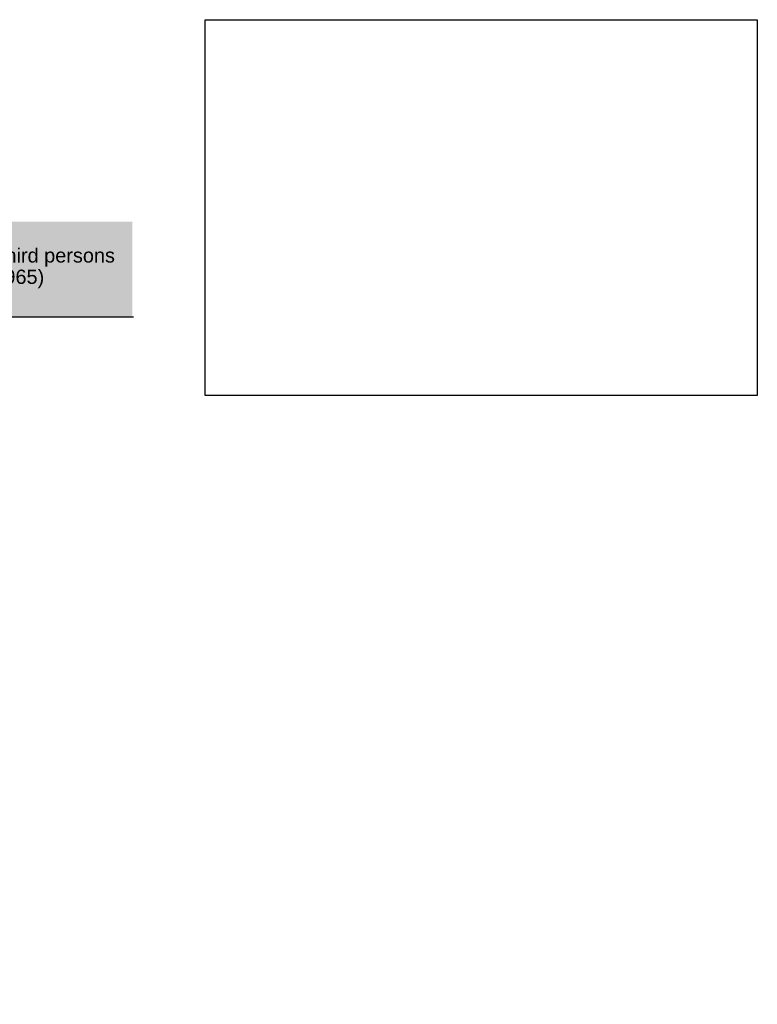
# Paper-space layout 'Invenitec-A4' of a CAD drawing. Header units: millimetres. Extents: x 0 to 296, y -84 to 207.
# Tile 2 of 6: x 192 to 296, y -84 to 54. Entities that reach past the tile are written whole.
import ezdxf
from ezdxf.entities.mleader import LeaderData, LeaderLine
from ezdxf.math import Vec2, Vec3

# ---------------------------------------------------------------- set-up
doc = ezdxf.new("R2010")
doc.units = ezdxf.units.MM
doc.layers.add('Default', color=7, linetype='Continuous')
picture_1 = doc.add_image_def('image1.jpg', size_in_pixel=(1363, 928))

# ---------------------------------------------------------------- blocks, each defined once
blk = doc.blocks.new('_DOT')
at = {"color": 0}
blk.add_line((0, 0), (-1, 0), dxfattribs=at)
at = {"color": 0, "const_width": 0.333}
blk.add_lwpolyline([(-0.1665, 0, 1), (0.1665, 0, 1)], format="xyb", close=True, dxfattribs=at)

psp = doc.layouts.new('Invenitec-A4')

# ---------------------------------------------------------------- hatches: boundary and pattern name
at = {"layer": 'Default', "linetype": 'Continuous'}
psp.add_hatch(color=7, dxfattribs=at).paths.add_polyline_path([(207.949, 26.057), (0.068, 26.057), (0.068, 12.599), (207.949, 12.599)])

# ---------------------------------------------------------------- linework, layer by layer
at = {"layer": 'Default', "color": 7, "linetype": 'Continuous'}
psp.add_line((208.108, 12.625), (0.23, 12.625), dxfattribs=at)

# ---------------------------------------------------------------- pictures from other files: only their frames are drawn
image = psp.add_image(picture_1, insert=(218.173, 1.619), size_in_units=(77.518, 52.778))
image.dxf.flags = 7

# ---------------------------------------------------------------- leaders
ml = psp.add_multileader_mtext('Standard', dxfattribs=at)
ml.set_content('{\\pxsm0.9;\\fArial|b0||i0||c0|p34;\\W1.;This drawing remains property of rheonics. It may be neither copied nor informed to third persons \\Por competitors without our approval. ( 2 paragraph 1 fig.7 copyright act of 9th Sept. 1965)\\P}', color=7)
ml.set_leader_properties()
ml.set_arrow_properties(name='DOT')
ml.build(insert=Vec2(0, 0))
ml.multileader.update_dxf_attribs({"leader_type": 0, "dogleg_length": 0, "arrow_head_size": 2})
ctx = ml.context
ctx.base_point, ctx.char_height, ctx.arrow_head_size, ctx.landing_gap_size = Vec3(84.93, 21.004), 2, 2, 0.7
ctx.mtext.insert = Vec3(85.63, 22.298)

doc.saveas('drawing.dxf')
